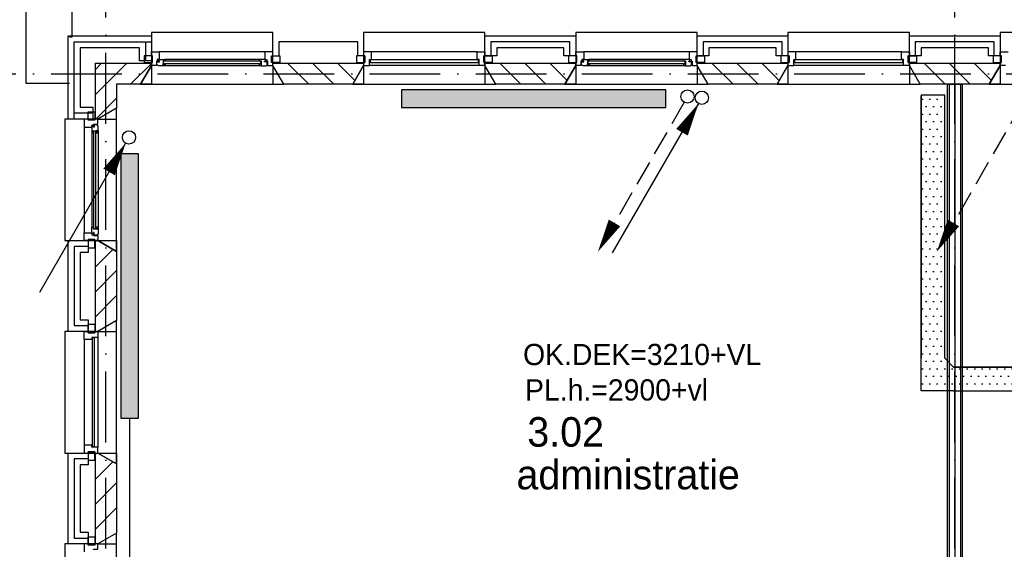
# Model space of a CAD drawing. Extents: x -36528 to 124080, y 290752 to 374852.
# Tile 36 of 66: x 44413 to 52764, y 348641 to 353129. Entities that reach past the tile are written whole.
import ezdxf

# ---------------------------------------------------------------- set-up
doc = ezdxf.new("R2010")
doc.units = 0
doc.header["$LTSCALE"] = 100
for name, pattern in [('2322107', [2000, 1000, 1000]), ('B-SL0', [100000000.0, 0, -100000000.0]), ('DASHDOT', [9, 6, -1.5, 0, -1.5])]:
    doc.linetypes.add(name, pattern=pattern)
doc.layers.get('0').update_dxf_attribs({"linetype": 'CONTINUOUS'})
for name, color, linetype in [('AL$7----_STRAMIEN', 1, 'DASHDOT'), ('AL$8----_HULPLIJNEN', 2, 'CONTINUOUS'), ('AL21----_BUITENWAND', 4, 'CONTINUOUS'), ('AL21K---_ISOLATIE', 1, 'CONTINUOUS'), ('AL22----_BINNENWAND', 7, 'CONTINUOUS'), ('AL27----_DAKEN', 7, 'CONTINUOUS'), ('AL28----_KONSTRUKTIE', 3, 'CONTINUOUS'), ('AL31----_BUITENKOZ', 7, 'CONTINUOUS'), ('ALL-----_REFLIJNEN', 8, 'CONTINUOUS'), ('ALXAB---_PREFABBETON', 1, 'CONTINUOUS'), ('BOUW', 8, 'CONTINUOUS'), ('KABELGGOOT1', 8, 'CONTINUOUS'), ('WL561---', 4, 'CONTINUOUS'), ('WL561---_AANVOER', 4, 'CONTINUOUS'), ('WL561---_RETOUR', 4, 'CONTINUOUS')]:
    doc.layers.add(name, color=color, linetype=linetype)
doc.styles.add('BURO-018', font='BUROFONT.shx', dxfattribs={"height": 180})
doc.styles.add('BURO-025', font='BUROFONT.shx', dxfattribs={"height": 250})
doc.styles.get("Standard").update_dxf_attribs({"font": 'ISOCP'})
pattern_1 = [(0, (-45308.325, 84550.306), (31.75, 63.5), [0, -63.5])]

# ---------------------------------------------------------------- blocks, each defined once
blk = doc.blocks.new('LDV2108')
at = {"color": 0, "linetype": 'CONTINUOUS'}
for p, q in [((-0.25, -0.433), (-1.187, -2.057)), ((-1.562, -2.706), (-2.5, -4.33)), ((-2.875, -4.98), (-3.812, -6.603)), ((-4.187, -7.253), (-5.125, -8.877)), ((-5.5, -9.526), (-6.437, -11.15))]:
    blk.add_line(p, q, dxfattribs=at)
blk.add_lwpolyline([(-6.75, -11.691, 0, 1, 0), (-5.5, -9.526, 1, 1, 0)], format="xyseb", dxfattribs=at)
blk.add_circle((0, 0), 0.5, dxfattribs=at)
blk = doc.blocks.new('LDV4107')
at = {"color": 0, "linetype": 'CONTINUOUS'}
blk.add_line((-0.25, -0.433), (-6.75, -11.691), dxfattribs=at)
blk.add_lwpolyline([(-0.25, -0.433, 0, 1, 0), (-1.5, -2.598, 1, 1, 0)], format="xyseb", dxfattribs=at)
blk.add_circle((0, 0), 0.5, dxfattribs=at)
blk = doc.blocks.new('EH100000')
at = {"linetype": 'BYBLOCK'}
for p, q in [((1, 0.5), (0, 0.5)), ((1, 0.5, 1), (0, 0.5, 1)), ((0, -0.5, 1), (1, -0.5, 1)), ((1, -0.5), (0, -0.5))]:
    blk.add_line(p, q, dxfattribs=at)
at = {"linetype": 'BYBLOCK', "invisible_edges": 15}
for points in [[(1, -0.5), (0, -0.5), (0, 0.5), (1, 0.5)], [(0, 0.5), (1, 0.5), (1, 0.5, 1), (0, 0.5, 1)], [(0, -0.5, 1), (1, -0.5, 1), (1, -0.5), (0, -0.5)]]:
    blk.add_3dface(points, dxfattribs=at)
blk = doc.blocks.new('KG2EE')
at = {"linetype": 'B-SL0'}
for p, q in [((175, -100), (175, 100)), ((-100, -175), (100, -175))]:
    blk.add_line(p, q, dxfattribs=at)
at = {"linetype": 'BYBLOCK'}
for points in [[(-100, -175), (-100, 100), (-100, 100), (175, 100)], [(175, -100), (175, -100), (100, -175), (100, -175)]]:
    blk.add_lwpolyline(points, dxfattribs=at)
at = {"flags": 3}
blk.add_attdef('HULPSTUK', (0, 0), '', height=1, rotation=270, dxfattribs=at)
blk = doc.blocks.new('EH100005')
blk.add_lwpolyline([(-1, -0.5), (0, -0.5), (0, 0.5), (-1, 0.5)])
blk = doc.blocks.new('A$C7963572E')
at = {"layer": 'KABELGGOOT1'}
h = blk.add_hatch(dxfattribs=at)
h.set_pattern_fill('DOTS', color=256, scale=40, style=0)
h.set_pattern_definition(pattern_1)
h.paths.add_polyline_path([(6951, 42323), (6951, 42329), (6751, 42329), (6751, 42269), (6751, 40099), (6951, 40099)])
h = blk.add_hatch(dxfattribs=at)
h.set_pattern_fill('DOTS', color=256, scale=40, style=0)
h.set_pattern_definition(pattern_1)
h.paths.add_polyline_path([(7026, 40024), (7026, 39824), (9782, 39824), (9782, 40024), (9722, 40024)])
h.paths.add_polyline_path([(7026, 40024), (6951, 40099), (6751, 40099), (6751, 39824), (7026, 39824)])
at = {"layer": 'KABELGGOOT1', "yscale": 200, "zscale": 60}
for name, p, xscale, rotation in [('EH100005', (6851, 42329, 3650), 60, 90), ('EH100000', (6851, 42323, 3650), 2223.999999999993, 270), ('EH100000', (9782, 39924, 3650), 2756, 180)]:
    blk.add_blockref(name, p, dxfattribs=dict(at, xscale=xscale, rotation=rotation))
at = {"layer": 'KABELGGOOT1', "rotation": 90}
blk.add_blockref('KG2EE', (6851, 39924, 3650), dxfattribs=at)
blk = doc.blocks.new('2322401')
at = {"color": 0, "linetype": 'CONTINUOUS'}
for p, q in [((-0.5, 0.5, 1), (-0.5, 0.5)), ((-0.5, 0.5, 1), (-0.5, -0.5, 1)), ((0.5, 0.5, 1), (-0.5, 0.5, 1)), ((0.5, 0.5), (-0.5, 0.5)), ((-0.5, 0.5), (-0.5, -0.5)), ((0.5, 0.5, 1), (0.5, 0.5)), ((0.5, -0.5, 1), (0.5, 0.5, 1)), ((0.5, -0.5), (0.5, 0.5)), ((-0.5, -0.5, 1), (-0.5, -0.5)), ((-0.5, -0.5, 1), (0.5, -0.5, 1)), ((-0.5, -0.5), (0.5, -0.5)), ((0.5, -0.5, 1), (0.5, -0.5))]:
    blk.add_line(p, q, dxfattribs=at)
blk = doc.blocks.new('CVHATCH1')
at = {"color": 0, "linetype": 'CONTINUOUS'}
blk.add_solid([(-0.5, -0.5), (0.5, -0.5), (-0.5, 0.5), (0.5, 0.5)], dxfattribs=at)

msp = doc.modelspace()

# ---------------------------------------------------------------- linework, layer by layer
at = {"layer": 'AL$7----_STRAMIEN', "color": 1}
msp.add_line((45144.348, 302741.907), (45144.348, 356571.726), dxfattribs=at)
for points in [[(52344.348, 302741.907), (52344.348, 371420.208)], [(-33628.696, 352671.726), (107257.087, 352671.726)]]:
    msp.add_lwpolyline(points, dxfattribs=at)
at = {"layer": 'AL$8----_HULPLIJNEN', "color": 8}
for p, q in [((45436.972, 352581.726), (45529.348, 352741.726)), ((45529.348, 352741.726), (45529.348, 352581.726)), ((46559.348, 352741.726), (46559.348, 352581.726)), ((46651.725, 352581.726), (46559.348, 352741.726)), ((47236.972, 352581.726), (47329.348, 352741.726)), ((47329.348, 352741.726), (47329.348, 352581.726)), ((48359.348, 352741.726), (48359.348, 352581.726)), ((48451.725, 352581.726), (48359.348, 352741.726)), ((49036.972, 352581.726), (49129.348, 352741.726)), ((49129.348, 352741.726), (49129.348, 352581.726)), ((50159.348, 352741.726), (50159.348, 352581.726)), ((50251.725, 352581.726), (50159.348, 352741.726)), ((50836.972, 352581.726), (50929.348, 352741.726)), ((50929.348, 352741.726), (50929.348, 352581.726)), ((51959.348, 352741.726), (51959.348, 352581.726)), ((52051.725, 352581.726), (51959.348, 352741.726)), ((52636.972, 352581.726), (52729.348, 352741.726)), ((52729.348, 352741.726), (52729.348, 352581.726)), ((45529.348, 352581.726), (45436.972, 352581.726)), ((46559.348, 352581.726), (46651.725, 352581.726)), ((47329.348, 352581.726), (47236.972, 352581.726)), ((48359.348, 352581.726), (48451.725, 352581.726)), ((49129.348, 352581.726), (49036.972, 352581.726)), ((50159.348, 352581.726), (50251.725, 352581.726)), ((50929.348, 352581.726), (50836.972, 352581.726)), ((51959.348, 352581.726), (52051.725, 352581.726)), ((52729.348, 352581.726), (52636.972, 352581.726)), ((45234.348, 352379.102), (45074.348, 352286.726)), ((45234.348, 352286.726), (45234.348, 352379.102)), ((45074.348, 352286.726), (45234.348, 352286.726)), ((45074.348, 351256.726), (45234.348, 351256.726)), ((45234.348, 351164.35), (45074.348, 351256.726)), ((45234.348, 351256.726), (45234.348, 351164.35)), ((45234.348, 350579.102), (45074.348, 350486.726)), ((45234.348, 350486.726), (45234.348, 350579.102)), ((45074.348, 350486.726), (45234.348, 350486.726)), ((45074.348, 349456.726), (45234.348, 349456.726)), ((45234.348, 349364.35), (45074.348, 349456.726)), ((45234.348, 349456.726), (45234.348, 349364.35)), ((45234.348, 348779.102), (45074.348, 348686.726)), ((45234.348, 348686.726), (45234.348, 348779.102)), ((45074.348, 348686.726), (45234.348, 348686.726))]:
    msp.add_line(p, q, dxfattribs=at)
at = {"layer": 'AL21----_BUITENWAND', "color": 8}
for p, q in [((44824.348, 352286.726), (44824.348, 352991.726)), ((44824.348, 352991.726), (45529.348, 352991.726)), ((45529.348, 352991.726), (45529.348, 352781.726)), ((48359.348, 352822.726), (48359.348, 352991.726)), ((48359.348, 352991.726), (49129.348, 352991.726)), ((49129.348, 352991.726), (49129.348, 352822.726)), ((50159.348, 352822.726), (50159.348, 352991.726)), ((50159.348, 352991.726), (50929.348, 352991.726)), ((50929.348, 352991.726), (50929.348, 352822.726)), ((51959.348, 352822.726), (51959.348, 352991.726)), ((51959.348, 352991.726), (52729.348, 352991.726)), ((52729.348, 352991.726), (52729.348, 352822.726)), ((45429.348, 352891.726), (44924.348, 352891.726)), ((44924.348, 352891.726), (44924.348, 352386.726)), ((45429.348, 352781.726), (45429.348, 352891.726)), ((49029.348, 352891.726), (48459.348, 352891.726)), ((48459.348, 352891.726), (48459.348, 352822.726)), ((49029.348, 352822.726), (49029.348, 352891.726)), ((50829.348, 352891.726), (50259.348, 352891.726)), ((50259.348, 352891.726), (50259.348, 352822.726)), ((50829.348, 352822.726), (50829.348, 352891.726)), ((52629.348, 352891.726), (52059.348, 352891.726)), ((52059.348, 352891.726), (52059.348, 352822.726)), ((52629.348, 352822.726), (52629.348, 352891.726)), ((45529.348, 352781.726), (45429.348, 352781.726)), ((48459.348, 352822.726), (48359.348, 352822.726)), ((49129.348, 352822.726), (49029.348, 352822.726)), ((50259.348, 352822.726), (50159.348, 352822.726)), ((50929.348, 352822.726), (50829.348, 352822.726)), ((52059.348, 352822.726), (51959.348, 352822.726)), ((52729.348, 352822.726), (52629.348, 352822.726)), ((44924.348, 352386.726), (45034.348, 352386.726)), ((45034.348, 352386.726), (45034.348, 352286.726)), ((45034.348, 352286.726), (44824.348, 352286.726)), ((44824.348, 350486.726), (44824.348, 351256.726)), ((44824.348, 351256.726), (44993.349, 351256.726)), ((44993.349, 351256.726), (44993.349, 351156.726)), ((44993.349, 351156.726), (44924.348, 351156.726)), ((44924.348, 351156.726), (44924.348, 350586.726)), ((44924.348, 350586.726), (44993.349, 350586.726)), ((44993.349, 350586.726), (44993.349, 350486.726)), ((44993.349, 350486.726), (44824.348, 350486.726)), ((44824.348, 348686.726), (44824.348, 349456.726)), ((44824.348, 349456.726), (44993.349, 349456.726)), ((44993.349, 349456.726), (44993.349, 349356.726)), ((44993.349, 349356.726), (44924.348, 349356.726)), ((44924.348, 349356.726), (44924.348, 348786.726)), ((44924.348, 348786.726), (44993.349, 348786.726)), ((44993.349, 348786.726), (44993.349, 348686.726)), ((44993.349, 348686.726), (44824.348, 348686.726))]:
    msp.add_line(p, q, dxfattribs=at)
at = {"layer": 'AL21K---_ISOLATIE', "color": 8, "linetype": 'CONTINUOUS'}
for p, q in [((46659.348, 352761.726), (47229.348, 352761.726)), ((48459.348, 352761.726), (49029.348, 352761.726)), ((50259.348, 352761.726), (50829.348, 352761.726)), ((52059.348, 352761.726), (52629.348, 352761.726)), ((45054.348, 350586.726), (45054.348, 351156.726)), ((45054.348, 348786.726), (45054.348, 349356.726))]:
    msp.add_line(p, q, dxfattribs=at)
at = {"layer": 'AL22----_BINNENWAND', "color": 8}
for p, q in [((52281.848, 345546.726), (52281.848, 352581.726)), ((52281.848, 352581.726), (52406.848, 352581.726)), ((52406.848, 352581.726), (52406.848, 345546.726))]:
    msp.add_line(p, q, dxfattribs=at)
at = {"layer": 'AL22----_BINNENWAND', "color": 8, "linetype": 'CONTINUOUS'}
for p, q in [((52296.848, 352581.726), (52296.848, 345546.726)), ((52391.848, 352581.726), (52391.848, 345546.726))]:
    msp.add_line(p, q, dxfattribs=at)
at = {"layer": 'AL27----_DAKEN', "color": 8}
for p, q in [((44854.348, 370681.726), (44854.348, 352981.726)), ((44464.348, 370291.726), (44464.348, 352591.726)), ((44854.348, 352981.726), (44834.348, 352981.726)), ((52344.525, 352826.549), (52344.525, 352981.726)), ((44464.348, 352591.726), (44834.348, 352591.726))]:
    msp.add_line(p, q, dxfattribs=at)
at = {"layer": 'AL28----_KONSTRUKTIE', "color": 8, "linetype": 'CONTINUOUS'}
for p, q in [((45054.348, 352286.726), (45054.348, 352761.726)), ((45054.348, 352761.726), (45529.348, 352761.726)), ((45529.348, 352741.726), (45436.972, 352581.726)), ((45529.348, 352761.726), (45529.348, 352741.726)), ((45436.972, 352581.726), (45234.348, 352581.726)), ((45234.348, 352581.726), (45234.348, 352379.102)), ((45234.348, 352379.102), (45074.348, 352286.726)), ((45074.348, 352286.726), (45054.348, 352286.726))]:
    msp.add_line(p, q, dxfattribs=at)
at = {"layer": 'AL28----_KONSTRUKTIE', "color": 8}
for p, q in [((46559.348, 352741.726), (46559.348, 352761.726)), ((46559.348, 352761.726), (47329.348, 352761.726)), ((46651.725, 352581.726), (46559.348, 352741.726)), ((47329.348, 352741.726), (47236.972, 352581.726)), ((47329.348, 352761.726), (47329.348, 352741.726)), ((48359.348, 352741.726), (48359.348, 352761.726)), ((48359.348, 352761.726), (49129.348, 352761.726)), ((48451.725, 352581.726), (48359.348, 352741.726)), ((49129.348, 352741.726), (49036.972, 352581.726)), ((49129.348, 352761.726), (49129.348, 352741.726)), ((50159.348, 352741.726), (50159.348, 352761.726)), ((50159.348, 352761.726), (50929.348, 352761.726)), ((50251.725, 352581.726), (50159.348, 352741.726)), ((50929.348, 352741.726), (50836.972, 352581.726)), ((50929.348, 352761.726), (50929.348, 352741.726)), ((51959.348, 352741.726), (51959.348, 352761.726)), ((51959.348, 352761.726), (52729.348, 352761.726)), ((52051.725, 352581.726), (51959.348, 352741.726)), ((52729.348, 352741.726), (52636.972, 352581.726)), ((52729.348, 352761.726), (52729.348, 352741.726)), ((47236.972, 352581.726), (46651.725, 352581.726)), ((49036.972, 352581.726), (48451.725, 352581.726)), ((50836.972, 352581.726), (50251.725, 352581.726)), ((52636.972, 352581.726), (52051.725, 352581.726)), ((45054.348, 351256.726), (45074.348, 351256.726)), ((45054.348, 350486.726), (45054.348, 351256.726)), ((45074.348, 351256.726), (45234.348, 351164.35)), ((45234.348, 351164.35), (45234.348, 350579.102)), ((45234.348, 350579.102), (45074.348, 350486.726)), ((45074.348, 350486.726), (45054.348, 350486.726)), ((45054.348, 349456.726), (45074.348, 349456.726)), ((45054.348, 348686.726), (45054.348, 349456.726)), ((45074.348, 349456.726), (45234.348, 349364.35)), ((45234.348, 349364.35), (45234.348, 348779.102)), ((45234.348, 348779.102), (45074.348, 348686.726)), ((45074.348, 348686.726), (45054.348, 348686.726))]:
    msp.add_line(p, q, dxfattribs=at)
at = {"layer": 'AL31----_BUITENKOZ', "color": 8}
for p, q in [((46559.348, 353021.726), (45529.348, 353021.726)), ((45529.348, 353021.726), (45529.348, 352741.726)), ((46559.348, 352741.726), (46559.348, 353021.726)), ((48359.348, 353021.726), (47329.348, 353021.726)), ((47329.348, 353021.726), (47329.348, 352741.726)), ((48359.348, 352741.726), (48359.348, 353021.726)), ((50159.348, 353021.726), (49129.348, 353021.726)), ((49129.348, 353021.726), (49129.348, 352741.726)), ((50159.348, 352741.726), (50159.348, 353021.726)), ((51959.348, 353021.726), (50929.348, 353021.726)), ((50929.348, 353021.726), (50929.348, 352741.726)), ((51959.348, 352741.726), (51959.348, 353021.726)), ((53759.348, 353021.726), (52729.348, 353021.726)), ((52729.348, 353021.726), (52729.348, 352741.726)), ((45539.348, 352822.726), (45468.348, 352822.726)), ((45468.348, 352822.726), (45468.348, 352766.726)), ((45529.348, 352822.726), (45529.348, 352855.726)), ((45529.348, 352855.726), (45596.348, 352855.726)), ((45539.348, 352822.726), (45529.348, 352822.726)), ((45539.348, 352766.726), (45539.348, 352822.726)), ((45539.348, 352766.726), (45539.348, 352822.726)), ((45579.348, 352777.726), (45573.348, 352777.726)), ((45573.348, 352777.726), (45573.348, 352741.726)), ((45596.348, 352792.726), (45579.348, 352792.726)), ((45579.348, 352792.726), (45579.348, 352777.726)), ((45591.032, 352777.726), (45591.032, 352792.726)), ((45591.032, 352792.726), (45596.348, 352792.726)), ((45599.032, 352777.726), (45591.032, 352777.726)), ((45596.348, 352855.726), (45596.348, 352792.726)), ((46492.348, 352855.726), (45596.348, 352855.726)), ((45596.348, 352792.726), (45643.473, 352792.726)), ((45599.032, 352772.726), (45599.032, 352777.726)), ((45645.532, 352779.726), (45628.532, 352779.726)), ((45628.532, 352779.726), (45628.532, 352738.726)), ((45643.473, 352792.726), (45645.532, 352779.726)), ((46445.224, 352792.726), (45643.473, 352792.726)), ((46445.224, 352792.726), (46443.165, 352779.726)), ((46443.165, 352779.726), (46460.165, 352779.726)), ((46492.348, 352792.726), (46445.224, 352792.726)), ((46460.165, 352779.726), (46460.165, 352738.726)), ((46489.665, 352772.726), (46489.665, 352777.726)), ((46489.665, 352777.726), (46497.665, 352777.726)), ((46559.348, 352855.726), (46492.348, 352855.726)), ((46492.348, 352855.726), (46492.348, 352792.726)), ((46492.348, 352792.726), (46509.348, 352792.726)), ((46497.665, 352792.726), (46492.348, 352792.726)), ((46497.665, 352777.726), (46497.665, 352792.726)), ((46509.348, 352792.726), (46509.348, 352777.726)), ((46509.348, 352777.726), (46515.348, 352777.726)), ((46515.348, 352777.726), (46515.348, 352741.726)), ((46549.349, 352766.726), (46549.349, 352822.726)), ((46549.349, 352822.726), (46620.349, 352822.726)), ((46549.349, 352766.726), (46549.349, 352822.726)), ((46549.349, 352822.726), (46559.349, 352822.726)), ((46559.349, 352822.726), (46559.348, 352855.726)), ((46620.349, 352822.726), (46620.349, 352766.726)), ((47339.348, 352822.726), (47268.348, 352822.726)), ((47268.348, 352822.726), (47268.348, 352766.726)), ((47339.348, 352766.726), (47339.348, 352822.726)), ((48292.348, 352855.726), (47396.348, 352855.726)), ((48349.349, 352766.726), (48349.349, 352822.726)), ((48349.349, 352822.726), (48420.349, 352822.726)), ((48420.349, 352822.726), (48420.349, 352766.726)), ((49139.348, 352822.726), (49068.348, 352822.726)), ((49068.348, 352822.726), (49068.348, 352766.726)), ((49129.348, 352822.726), (49129.348, 352855.726)), ((49129.348, 352855.726), (49196.348, 352855.726)), ((49139.348, 352822.726), (49129.348, 352822.726)), ((49139.348, 352766.726), (49139.348, 352822.726)), ((49139.348, 352766.726), (49139.348, 352822.726)), ((49179.348, 352777.726), (49173.348, 352777.726)), ((49173.348, 352777.726), (49173.348, 352741.726)), ((49196.348, 352792.726), (49179.348, 352792.726)), ((49179.348, 352792.726), (49179.348, 352777.726)), ((49191.032, 352777.726), (49191.032, 352792.726)), ((49191.032, 352792.726), (49196.348, 352792.726)), ((49199.032, 352777.726), (49191.032, 352777.726)), ((50092.348, 352855.726), (49196.348, 352855.726)), ((49196.348, 352855.726), (49196.348, 352792.726)), ((49196.348, 352792.726), (49243.473, 352792.726)), ((49199.032, 352772.726), (49199.032, 352777.726)), ((49245.532, 352779.726), (49228.532, 352779.726)), ((49228.532, 352779.726), (49228.532, 352738.726)), ((50045.224, 352792.726), (49243.473, 352792.726)), ((49243.473, 352792.726), (49245.532, 352779.726)), ((50045.224, 352792.726), (50043.165, 352779.726)), ((50043.165, 352779.726), (50060.165, 352779.726)), ((50092.348, 352792.726), (50045.224, 352792.726)), ((50060.165, 352779.726), (50060.165, 352738.726)), ((50089.665, 352772.726), (50089.665, 352777.726)), ((50089.665, 352777.726), (50097.665, 352777.726)), ((50159.348, 352855.726), (50092.348, 352855.726)), ((50092.348, 352855.726), (50092.348, 352792.726)), ((50092.348, 352792.726), (50109.348, 352792.726)), ((50097.665, 352792.726), (50092.348, 352792.726)), ((50097.665, 352777.726), (50097.665, 352792.726)), ((50109.348, 352792.726), (50109.348, 352777.726)), ((50109.348, 352777.726), (50115.348, 352777.726)), ((50115.348, 352777.726), (50115.348, 352741.726)), ((50149.349, 352766.726), (50149.349, 352822.726)), ((50149.349, 352822.726), (50220.349, 352822.726)), ((50149.349, 352766.726), (50149.349, 352822.726)), ((50149.349, 352822.726), (50159.349, 352822.726)), ((50159.349, 352822.726), (50159.348, 352855.726)), ((50220.349, 352822.726), (50220.349, 352766.726)), ((50939.348, 352822.726), (50868.348, 352822.726)), ((50868.348, 352822.726), (50868.348, 352766.726)), ((50939.348, 352766.726), (50939.348, 352822.726)), ((51892.348, 352855.726), (50996.348, 352855.726)), ((51949.349, 352766.726), (51949.349, 352822.726)), ((51949.349, 352822.726), (52020.349, 352822.726)), ((52020.349, 352822.726), (52020.349, 352766.726)), ((52739.348, 352822.726), (52668.348, 352822.726)), ((52668.348, 352822.726), (52668.348, 352766.726)), ((52729.348, 352822.726), (52729.348, 352855.726)), ((52729.348, 352855.726), (52796.348, 352855.726)), ((52739.348, 352822.726), (52729.348, 352822.726)), ((52739.348, 352766.726), (52739.348, 352822.726)), ((52739.348, 352766.726), (52739.348, 352822.726)), ((45529.348, 352741.726), (45436.972, 352581.726)), ((45468.348, 352766.726), (45539.348, 352766.726)), ((45529.348, 352741.726), (45529.348, 352766.726)), ((45529.348, 352766.726), (45539.348, 352766.726)), ((45573.348, 352741.726), (45529.348, 352741.726)), ((45576.532, 352742.968), (45576.532, 352772.726)), ((45576.532, 352772.726), (45599.032, 352772.726)), ((45583.598, 352742.968), (45576.532, 352742.968)), ((45586.046, 352738.726), (45583.598, 352742.968)), ((45628.532, 352738.726), (45586.046, 352738.726)), ((45628.532, 352741.022), (45628.532, 352754.555)), ((45628.532, 352754.555), (45645.532, 352754.555)), ((45645.532, 352741.022), (45628.532, 352741.022)), ((46460.165, 352738.726), (45628.532, 352738.726)), ((45645.532, 352754.555), (45645.532, 352741.022)), ((46460.165, 352754.555), (46443.165, 352754.555)), ((46443.165, 352754.555), (46443.165, 352741.022)), ((46443.165, 352741.022), (46460.165, 352741.022)), ((46460.165, 352741.022), (46460.165, 352754.555)), ((46460.165, 352738.726), (46502.651, 352738.726)), ((46512.165, 352772.726), (46489.665, 352772.726)), ((46502.651, 352738.726), (46505.099, 352742.968)), ((46505.099, 352742.968), (46512.165, 352742.968)), ((46512.165, 352742.968), (46512.165, 352772.726)), ((46515.348, 352741.726), (46559.348, 352741.726)), ((46620.349, 352766.726), (46549.349, 352766.726)), ((46559.348, 352766.726), (46549.349, 352766.726)), ((46559.348, 352741.726), (46559.348, 352766.726)), ((46651.725, 352581.726), (46559.348, 352741.726)), ((47329.348, 352741.726), (47236.972, 352581.726)), ((47268.348, 352766.726), (47339.348, 352766.726)), ((48309.348, 352741.726), (47379.348, 352741.726)), ((48420.349, 352766.726), (48349.349, 352766.726)), ((48451.725, 352581.726), (48359.348, 352741.726)), ((49129.348, 352741.726), (49036.972, 352581.726)), ((49068.348, 352766.726), (49139.348, 352766.726)), ((49129.348, 352741.726), (49129.348, 352766.726)), ((49129.348, 352766.726), (49139.348, 352766.726)), ((49173.348, 352741.726), (49129.348, 352741.726)), ((49176.532, 352742.968), (49176.532, 352772.726)), ((49176.532, 352772.726), (49199.032, 352772.726)), ((49183.598, 352742.968), (49176.532, 352742.968)), ((49186.046, 352738.726), (49183.598, 352742.968)), ((49228.532, 352738.726), (49186.046, 352738.726)), ((49228.532, 352741.022), (49228.532, 352754.555)), ((49228.532, 352754.555), (49245.532, 352754.555)), ((49245.532, 352741.022), (49228.532, 352741.022)), ((50060.165, 352738.726), (49228.532, 352738.726)), ((49245.532, 352754.555), (49245.532, 352741.022)), ((50060.165, 352754.555), (50043.165, 352754.555)), ((50043.165, 352754.555), (50043.165, 352741.022)), ((50043.165, 352741.022), (50060.165, 352741.022)), ((50060.165, 352741.022), (50060.165, 352754.555)), ((50060.165, 352738.726), (50102.651, 352738.726)), ((50112.165, 352772.726), (50089.665, 352772.726)), ((50102.651, 352738.726), (50105.099, 352742.968)), ((50105.099, 352742.968), (50112.165, 352742.968)), ((50112.165, 352742.968), (50112.165, 352772.726)), ((50115.348, 352741.726), (50159.348, 352741.726)), ((50220.349, 352766.726), (50149.349, 352766.726)), ((50159.348, 352766.726), (50149.349, 352766.726)), ((50159.348, 352741.726), (50159.348, 352766.726)), ((50251.725, 352581.726), (50159.348, 352741.726)), ((50929.348, 352741.726), (50836.972, 352581.726)), ((50868.348, 352766.726), (50939.348, 352766.726)), ((51909.348, 352741.726), (50979.348, 352741.726)), ((52020.349, 352766.726), (51949.349, 352766.726)), ((52051.725, 352581.726), (51959.348, 352741.726)), ((52729.348, 352741.726), (52636.972, 352581.726)), ((52668.348, 352766.726), (52739.348, 352766.726)), ((52729.348, 352741.726), (52729.348, 352766.726)), ((52729.348, 352766.726), (52739.348, 352766.726)), ((52773.348, 352741.726), (52729.348, 352741.726)), ((45436.972, 352581.726), (46651.725, 352581.726)), ((47236.972, 352581.726), (48451.725, 352581.726)), ((49036.972, 352581.726), (50251.725, 352581.726)), ((50836.972, 352581.726), (52051.725, 352581.726)), ((52636.972, 352581.726), (53851.725, 352581.726)), ((45234.348, 352379.102), (45074.348, 352286.726)), ((45234.348, 351164.35), (45234.348, 352379.102)), ((45074.348, 352286.726), (44794.348, 352286.726)), ((44794.348, 352286.726), (44794.348, 351256.726)), ((44993.349, 352286.726), (44960.348, 352286.726)), ((44960.348, 352286.726), (44960.348, 352219.726)), ((44993.349, 352276.726), (44993.349, 352347.726)), ((44993.349, 352347.726), (45049.349, 352347.726)), ((44993.349, 352276.726), (44993.349, 352286.726)), ((45049.349, 352276.726), (44993.349, 352276.726)), ((45049.349, 352276.726), (44993.349, 352276.726)), ((45049.349, 352347.726), (45049.349, 352276.726)), ((45074.348, 352286.726), (45049.349, 352286.726)), ((45049.349, 352286.726), (45049.349, 352276.726)), ((45074.348, 352242.726), (45074.348, 352286.726)), ((44960.348, 352219.726), (44960.348, 351323.726)), ((44960.348, 352219.726), (45023.348, 352219.726)), ((45023.348, 352219.726), (45023.348, 352236.726)), ((45023.348, 352236.726), (45038.348, 352236.726)), ((45038.348, 352225.042), (45023.348, 352225.042)), ((45023.348, 352225.042), (45023.348, 352219.726)), ((45023.348, 352219.726), (45023.348, 352172.601)), ((45038.348, 352236.726), (45038.348, 352242.726)), ((45038.348, 352242.726), (45074.348, 352242.726)), ((45038.348, 352217.042), (45038.348, 352225.042)), ((45043.348, 352217.042), (45038.348, 352217.042)), ((45073.107, 352239.542), (45043.348, 352239.542)), ((45043.348, 352239.542), (45043.348, 352217.042)), ((45073.107, 352232.477), (45073.107, 352239.542)), ((45077.348, 352230.028), (45073.107, 352232.477)), ((45077.348, 352187.542), (45077.348, 352230.028)), ((45023.348, 352172.601), (45023.348, 351370.851)), ((45023.348, 352172.601), (45036.348, 352170.542)), ((45036.348, 352170.542), (45036.348, 352187.542)), ((45036.348, 352187.542), (45077.348, 352187.542)), ((45075.052, 352187.542), (45061.52, 352187.542)), ((45061.52, 352187.542), (45061.52, 352170.542)), ((45061.52, 352170.542), (45075.052, 352170.542)), ((45075.052, 352170.542), (45075.052, 352187.542)), ((45077.348, 352187.542), (45077.348, 351355.91)), ((45023.348, 351370.851), (45036.348, 351372.91)), ((45023.348, 351323.726), (45023.348, 351370.851)), ((45036.348, 351372.91), (45036.348, 351355.91)), ((45036.348, 351355.91), (45077.348, 351355.91)), ((45061.52, 351355.91), (45061.52, 351372.91)), ((45061.52, 351372.91), (45075.052, 351372.91)), ((45075.052, 351355.91), (45061.52, 351355.91)), ((45075.052, 351372.91), (45075.052, 351355.91)), ((45077.348, 351355.91), (45077.348, 351313.424)), ((44960.348, 351256.726), (44960.348, 351323.726)), ((44960.348, 351323.726), (45023.348, 351323.726)), ((45023.348, 351323.726), (45023.348, 351306.726)), ((45023.348, 351318.41), (45023.348, 351323.726)), ((45038.348, 351318.41), (45023.348, 351318.41)), ((45023.348, 351306.726), (45038.348, 351306.726)), ((45043.348, 351326.41), (45038.348, 351326.41)), ((45038.348, 351326.41), (45038.348, 351318.41)), ((45038.348, 351306.726), (45038.348, 351300.726)), ((45038.348, 351300.726), (45074.348, 351300.726)), ((45043.348, 351303.91), (45043.348, 351326.41)), ((45073.107, 351303.91), (45043.348, 351303.91)), ((45077.348, 351313.424), (45073.107, 351310.975)), ((45073.107, 351310.975), (45073.107, 351303.91)), ((45074.348, 351300.726), (45074.348, 351256.726)), ((44794.348, 351256.726), (45074.348, 351256.726)), ((44993.349, 351256.726), (44960.348, 351256.726)), ((45049.349, 351266.726), (44993.349, 351266.726)), ((44993.349, 351266.726), (44993.349, 351195.726)), ((45049.349, 351266.726), (44993.349, 351266.726)), ((44993.349, 351266.726), (44993.349, 351256.726)), ((44993.349, 351195.726), (45049.349, 351195.726)), ((45049.349, 351195.726), (45049.349, 351266.726)), ((45049.349, 351256.726), (45049.349, 351266.726)), ((45074.348, 351256.726), (45049.349, 351256.726)), ((45074.348, 351256.726), (45234.348, 351164.35)), ((44993.349, 350476.726), (44993.349, 350547.726)), ((44993.349, 350547.726), (45049.349, 350547.726)), ((45049.349, 350547.726), (45049.349, 350476.726)), ((45234.348, 350579.102), (45074.348, 350486.726)), ((45234.348, 349364.35), (45234.348, 350579.102)), ((45074.348, 350486.726), (44794.348, 350486.726)), ((44794.348, 350486.726), (44794.348, 349456.726)), ((45049.349, 350476.726), (44993.349, 350476.726)), ((44960.348, 350419.726), (44960.348, 349523.726)), ((45074.348, 350436.726), (45074.348, 349506.726)), ((44794.348, 349456.726), (45074.348, 349456.726)), ((45049.349, 349466.726), (44993.349, 349466.726)), ((44993.349, 349466.726), (44993.349, 349395.726)), ((45049.349, 349395.726), (45049.349, 349466.726)), ((45074.348, 349456.726), (45234.348, 349364.35)), ((44993.349, 349395.726), (45049.349, 349395.726)), ((45234.348, 348779.102), (45074.348, 348686.726)), ((45234.348, 347564.35), (45234.348, 348779.102)), ((45074.348, 348686.726), (44794.348, 348686.726)), ((44794.348, 348686.726), (44794.348, 347656.726)), ((44993.349, 348686.726), (44960.348, 348686.726)), ((44960.348, 348686.726), (44960.348, 348619.726)), ((44993.349, 348676.726), (44993.349, 348747.726)), ((44993.349, 348747.726), (45049.349, 348747.726)), ((44993.349, 348676.726), (44993.349, 348686.726)), ((45049.349, 348747.726), (45049.349, 348676.726)), ((45074.348, 348686.726), (45049.349, 348686.726)), ((45049.349, 348686.726), (45049.349, 348676.726)), ((45074.348, 348642.726), (45074.348, 348686.726)), ((45049.349, 348676.726), (44993.349, 348676.726)), ((45049.349, 348676.726), (44993.349, 348676.726)), ((45038.348, 348636.726), (45038.348, 348642.726)), ((45038.348, 348642.726), (45074.348, 348642.726))]:
    msp.add_line(p, q, dxfattribs=at)
at = {"layer": 'AL31----_BUITENKOZ', "color": 8, "linetype": 'CONTINUOUS'}
for p, q in [((46458.165, 352777.726), (45630.532, 352777.726)), ((45630.532, 352777.726), (45630.532, 352756.726)), ((46458.165, 352756.726), (46458.165, 352777.726)), ((47396.348, 352855.726), (47329.348, 352855.726)), ((47329.348, 352855.726), (47329.348, 352822.726)), ((47329.348, 352822.726), (47339.348, 352822.726)), ((47339.348, 352822.726), (47339.348, 352766.726)), ((47379.348, 352741.726), (47379.348, 352792.726)), ((47379.348, 352792.726), (47396.348, 352792.726)), ((48304.348, 352788.726), (47384.348, 352788.726)), ((47384.348, 352788.726), (47384.348, 352767.726)), ((47396.348, 352792.726), (47396.348, 352855.726)), ((47396.348, 352855.726), (47396.348, 352855.726)), ((47396.348, 352855.726), (47396.348, 352855.726)), ((47396.348, 352855.726), (47396.348, 352855.726)), ((47396.348, 352855.726), (47396.348, 352855.726)), ((48292.348, 352792.726), (48292.348, 352855.726)), ((48292.348, 352855.726), (48292.348, 352855.726)), ((48292.348, 352855.726), (48292.348, 352855.726)), ((48292.348, 352855.726), (48292.348, 352855.726)), ((48292.348, 352855.726), (48292.348, 352855.726)), ((48292.348, 352855.726), (48359.348, 352855.726)), ((48309.348, 352792.726), (48292.348, 352792.726)), ((48304.348, 352767.726), (48304.348, 352788.726)), ((48309.348, 352741.726), (48309.348, 352792.726)), ((48359.349, 352822.726), (48349.349, 352822.726)), ((48349.349, 352822.726), (48349.349, 352766.726)), ((48359.348, 352855.726), (48359.349, 352822.726)), ((50058.165, 352777.726), (49230.532, 352777.726)), ((49230.532, 352777.726), (49230.532, 352756.726)), ((50058.165, 352756.726), (50058.165, 352777.726)), ((50996.348, 352855.726), (50929.348, 352855.726)), ((50929.348, 352855.726), (50929.348, 352822.726)), ((50929.348, 352822.726), (50939.348, 352822.726)), ((50939.348, 352822.726), (50939.348, 352766.726)), ((50979.348, 352741.726), (50979.348, 352792.726)), ((50979.348, 352792.726), (50996.348, 352792.726)), ((51904.348, 352788.726), (50984.348, 352788.726)), ((50984.348, 352788.726), (50984.348, 352767.726)), ((50996.348, 352792.726), (50996.348, 352855.726)), ((50996.348, 352855.726), (50996.348, 352855.726)), ((50996.348, 352855.726), (50996.348, 352855.726)), ((50996.348, 352855.726), (50996.348, 352855.726)), ((50996.348, 352855.726), (50996.348, 352855.726)), ((51892.348, 352792.726), (51892.348, 352855.726)), ((51892.348, 352855.726), (51892.348, 352855.726)), ((51892.348, 352855.726), (51892.348, 352855.726)), ((51892.348, 352855.726), (51892.348, 352855.726)), ((51892.348, 352855.726), (51892.348, 352855.726)), ((51892.348, 352855.726), (51959.348, 352855.726)), ((51909.348, 352792.726), (51892.348, 352792.726)), ((51904.348, 352767.726), (51904.348, 352788.726)), ((51909.348, 352741.726), (51909.348, 352792.726)), ((51959.349, 352822.726), (51949.349, 352822.726)), ((51949.349, 352822.726), (51949.349, 352766.726)), ((51959.348, 352855.726), (51959.349, 352822.726)), ((45630.532, 352756.726), (46458.165, 352756.726)), ((47339.348, 352766.726), (47329.348, 352766.726)), ((47329.348, 352766.726), (47329.348, 352766.726)), ((47329.348, 352766.726), (47329.348, 352741.726)), ((47329.348, 352741.726), (47379.348, 352741.726)), ((47379.348, 352741.726), (47379.348, 352741.726)), ((47384.348, 352767.726), (48304.348, 352767.726)), ((48309.348, 352741.726), (48309.348, 352741.726)), ((48359.348, 352741.726), (48309.348, 352741.726)), ((48349.349, 352766.726), (48359.349, 352766.726)), ((48359.349, 352766.726), (48359.348, 352766.726)), ((48359.348, 352766.726), (48359.348, 352741.726)), ((49230.532, 352756.726), (50058.165, 352756.726)), ((50939.348, 352766.726), (50929.348, 352766.726)), ((50929.348, 352766.726), (50929.348, 352766.726)), ((50929.348, 352766.726), (50929.348, 352741.726)), ((50929.348, 352741.726), (50979.348, 352741.726)), ((50979.348, 352741.726), (50979.348, 352741.726)), ((50984.348, 352767.726), (51904.348, 352767.726)), ((51909.348, 352741.726), (51909.348, 352741.726)), ((51959.348, 352741.726), (51909.348, 352741.726)), ((51949.349, 352766.726), (51959.349, 352766.726)), ((51959.349, 352766.726), (51959.348, 352766.726)), ((51959.348, 352766.726), (51959.348, 352741.726)), ((45059.348, 352185.542), (45038.348, 352185.542)), ((45038.348, 352185.542), (45038.348, 351357.91)), ((45059.348, 351357.91), (45059.348, 352185.542)), ((45038.348, 351357.91), (45059.348, 351357.91)), ((44960.348, 350419.726), (44960.348, 350486.726)), ((44960.348, 350486.726), (44993.349, 350486.726)), ((44993.349, 350486.726), (44993.349, 350476.726)), ((44993.349, 350476.726), (45049.349, 350476.726)), ((45049.349, 350476.726), (45049.349, 350486.726)), ((45049.349, 350486.726), (45049.349, 350486.726)), ((45049.349, 350486.726), (45074.348, 350486.726)), ((45074.348, 350486.726), (45074.348, 350436.726)), ((45023.348, 350419.726), (44960.348, 350419.726)), ((44960.348, 350419.726), (44960.348, 350419.726)), ((44960.348, 350419.726), (44960.348, 350419.726)), ((44960.348, 350419.726), (44960.348, 350419.726)), ((44960.348, 350419.726), (44960.348, 350419.726)), ((45074.348, 350436.726), (45023.348, 350436.726)), ((45023.348, 350436.726), (45023.348, 350419.726)), ((45048.348, 350431.726), (45027.348, 350431.726)), ((45027.348, 350431.726), (45027.348, 349511.726)), ((45048.348, 349511.726), (45048.348, 350431.726)), ((45074.348, 350436.726), (45074.348, 350436.726)), ((45023.348, 349523.726), (44960.348, 349523.726)), ((44960.348, 349523.726), (44960.348, 349523.726)), ((44960.348, 349523.726), (44960.348, 349523.726)), ((44960.348, 349523.726), (44960.348, 349523.726)), ((44960.348, 349523.726), (44960.348, 349523.726)), ((44960.348, 349523.726), (44960.348, 349456.726)), ((45023.348, 349506.726), (45023.348, 349523.726)), ((44960.348, 349456.726), (44993.349, 349456.726)), ((44993.349, 349456.726), (44993.349, 349466.726)), ((44993.349, 349466.726), (45049.349, 349466.726)), ((45074.348, 349506.726), (45023.348, 349506.726)), ((45027.348, 349511.726), (45048.348, 349511.726)), ((45049.349, 349466.726), (45049.349, 349456.726)), ((45049.349, 349456.726), (45049.349, 349456.726)), ((45049.349, 349456.726), (45074.348, 349456.726)), ((45074.348, 349506.726), (45074.348, 349506.726)), ((45074.348, 349456.726), (45074.348, 349506.726))]:
    msp.add_line(p, q, dxfattribs=at)
at = {"layer": 'ALL-----_REFLIJNEN', "color": 8, "linetype": 'CONTINUOUS'}
for p, q in [((44874.348, 352286.726), (44874.348, 352941.726)), ((44874.348, 352941.726), (45529.348, 352941.726)), ((44874.348, 352286.726), (44874.348, 352941.726)), ((44874.348, 352941.726), (45529.348, 352941.726)), ((44874.348, 352336.726), (44874.348, 352941.726)), ((44874.348, 352941.726), (45479.348, 352941.726)), ((45479.348, 352941.726), (45479.348, 352781.726)), ((47279.348, 352941.726), (46609.348, 352941.726)), ((46609.348, 352941.726), (46609.348, 352822.726)), ((47279.348, 352822.726), (47279.348, 352941.726)), ((49079.348, 352941.726), (48409.348, 352941.726)), ((48409.348, 352941.726), (48409.348, 352822.726)), ((49079.348, 352822.726), (49079.348, 352941.726)), ((50879.348, 352941.726), (50209.348, 352941.726)), ((50209.348, 352941.726), (50209.348, 352822.726)), ((50879.348, 352822.726), (50879.348, 352941.726)), ((52679.348, 352941.726), (52009.348, 352941.726)), ((52009.348, 352941.726), (52009.348, 352822.726)), ((52679.348, 352822.726), (52679.348, 352941.726)), ((52344.348, 352581.726), (52344.348, 345546.726)), ((45034.348, 352336.726), (44874.348, 352336.726)), ((44993.349, 351206.726), (44874.348, 351206.726)), ((44874.348, 351206.726), (44874.348, 350536.726)), ((44874.348, 350536.726), (44993.349, 350536.726)), ((44993.349, 349406.726), (44874.348, 349406.726)), ((44874.348, 349406.726), (44874.348, 348736.726)), ((44874.348, 348736.726), (44993.349, 348736.726))]:
    msp.add_line(p, q, dxfattribs=at)
at = {"layer": 'ALXAB---_PREFABBETON', "color": 8}
for p, q in [((45054.348, 352708.253), (45107.821, 352761.726)), ((45054.348, 352496.121), (45319.953, 352761.726)), ((45352.085, 352581.726), (45529.348, 352758.989)), ((46683.857, 352761.726), (46863.857, 352581.726)), ((46895.989, 352761.726), (47075.989, 352581.726)), ((47108.121, 352761.726), (47255.694, 352614.153)), ((47320.253, 352761.726), (47329.348, 352752.63)), ((48483.857, 352761.726), (48663.857, 352581.726)), ((48695.989, 352761.726), (48875.989, 352581.726)), ((48908.121, 352761.726), (49055.694, 352614.153)), ((49120.253, 352761.726), (49129.348, 352752.63)), ((50283.857, 352761.726), (50463.857, 352581.726)), ((50495.989, 352761.726), (50675.989, 352581.726)), ((50708.121, 352761.726), (50855.694, 352614.153)), ((50920.253, 352761.726), (50929.348, 352752.63)), ((52083.857, 352761.726), (52263.857, 352581.726)), ((52295.989, 352761.726), (52475.989, 352581.726)), ((52508.121, 352761.726), (52655.694, 352614.153)), ((52720.253, 352761.726), (52729.348, 352752.63)), ((45057.085, 352286.726), (45234.348, 352463.989)), ((45054.348, 351247.63), (45063.444, 351256.726)), ((45054.348, 351035.498), (45201.922, 351183.071)), ((45054.348, 350823.366), (45234.348, 351003.366)), ((45054.348, 350611.234), (45234.348, 350791.234)), ((45054.348, 349447.63), (45063.444, 349456.726)), ((45054.348, 349235.498), (45201.922, 349383.071)), ((45054.348, 349023.366), (45234.348, 349203.366)), ((45054.348, 348811.234), (45234.348, 348991.234))]:
    msp.add_line(p, q, dxfattribs=at)
at = {"layer": 'WL561---_AANVOER', "linetype": '2322107'}
msp.add_line((45345.772, 348391.726), (45345.772, 349751.726), dxfattribs=at)

# ---------------------------------------------------------------- block references
at = {"linetype": 'CONTINUOUS'}
msp.add_blockref('A$C7963572E', (45308.325, 310160.891), dxfattribs=at)
at = {"layer": 'WL561---', "xscale": 2240, "yscale": 150}
for name, p, zscale, rotation in [('2322401', (48771.999, 352461.164), 400, 179.9999999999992), ('CVHATCH1', (48771.999, 352461.164), 2240, 179.9999999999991), ('2322401', (45345.772, 350871.726), 400, 89.9999999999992), ('CVHATCH1', (45345.772, 350871.726), 2240, 89.9999999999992)]:
    msp.add_blockref(name, p, dxfattribs=dict(at, zscale=zscale, rotation=rotation))
at = {"layer": 'WL561---_AANVOER', "color": 2, "xscale": 112.5, "yscale": 112.5, "zscale": 112.5}
for p in [(50198.688, 352467.531), (45339.544, 352131.61)]:
    msp.add_blockref('LDV4107', p, dxfattribs=at)
at = {"layer": 'WL561---_RETOUR', "color": 2, "xscale": 112.5, "yscale": 112.5, "zscale": 112.5}
for p in [(50076.792, 352478.291), (52950.895, 352478.291)]:
    msp.add_blockref('LDV2108', p, dxfattribs=at)

# ---------------------------------------------------------------- texts
at = {"layer": 'BOUW', "color": 1, "style": 'BURO-018'}
for s, p in [('OK.DEK=3210+VL', (48682.27, 350202.033)), ('PL.h.=2900+vl', (48698.801, 349902.033))]:
    msp.add_text(s, height=180, dxfattribs=at).set_placement(p)
at = {"layer": 'BOUW', "style": 'BURO-025'}
for s, p in [('3.02', (48718.187, 349510.931)), ('administratie', (48626.27, 349148.936))]:
    msp.add_text(s, height=250, dxfattribs=at).set_placement(p)

doc.saveas('drawing.dxf')
